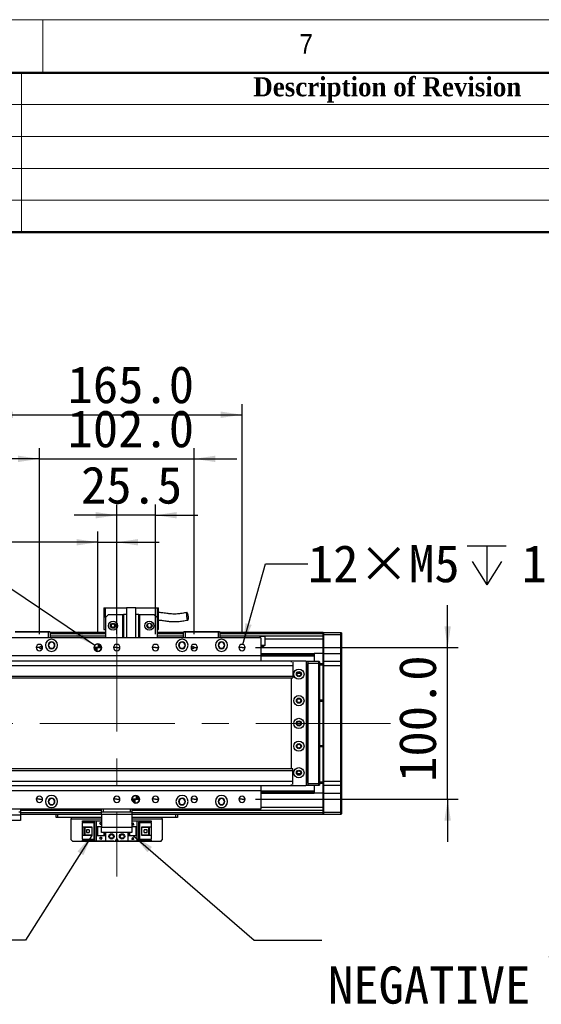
# Model space of a CAD drawing. Header units: millimetres. Extents: x 35 to 2924, y 35 to 2044.
# Tile 8 of 9: x 2155 to 2498, y 1395 to 2044. Entities that reach past the tile are written whole.
import ezdxf

# ---------------------------------------------------------------- set-up
doc = ezdxf.new("R2010")
doc.units = ezdxf.units.MM
doc.header["$LTSCALE"] = 7
doc.linetypes.add('CENTERX2', pattern=[20.32, 12.7, -2.54, 2.54, -2.54])
doc.layers.add('DIMNS', color=7, linetype='Continuous')
doc.styles.add('SLDTEXTSTYLE1', font='Gothic.ttf', dxfattribs={"width": 0.913})
doc.styles.add('SLDTEXTSTYLE11', font='txt', dxfattribs={"bigfont": 'bigfont'})
doc.styles.add('SLDTEXTSTYLE2', font='timesbd.ttf', dxfattribs={"width": 0.933})
doc.styles.add('SLDTEXTSTYLE8', font='txt')
doc.styles.add('SLDTEXTSTYLE9', font='txt')
doc.dimstyles.new('SLDDIMSTYLE0', dxfattribs={"dimtxt": 24.5, "dimasz": 14, "dimexe": 0, "dimexo": 0.0625, "dimgap": 6.125, "dimtad": 2, "dimdec": 1, "dimrnd": 1e-09, "dimzin": 4, "dimdsep": 46, "dimtxsty": 'SLDTEXTSTYLE9', "dimsah": 1, "dimcen": 0.09, "dimadec": 0, "dimazin": 1, "dimtfac": 1, "dimtdec": 1, "dimtofl": 0, "dimtmove": 0, "dimatfit": 3, "dimfxl": 0, "dimfrac": 2, "dimtolj": 1, "dimtzin": 12, "dimarcsym": 0})
doc.dimstyles.new('SLDDIMSTYLE1', dxfattribs={"dimtxt": 24.5, "dimasz": 14, "dimexe": 0, "dimexo": 0.0625, "dimgap": 6.125, "dimtad": 2, "dimdec": 1, "dimrnd": 1e-09, "dimzin": 4, "dimdsep": 46, "dimtxsty": 'SLDTEXTSTYLE9', "dimsah": 1, "dimcen": 0.09, "dimadec": 0, "dimazin": 1, "dimtfac": 1, "dimtdec": 1, "dimtmove": 0, "dimatfit": 0, "dimfxl": 0, "dimfrac": 2, "dimtolj": 1, "dimtzin": 12, "dimarcsym": 0})
doc.dimstyles.new('SLDDIMSTYLE2', dxfattribs={"dimtxt": 0.18, "dimasz": 14, "dimexe": 0, "dimexo": 0.0625, "dimgap": 0, "dimtad": 0, "dimtih": 1, "dimtoh": 1, "dimdec": 0, "dimrnd": 1e-09, "dimzin": 0, "dimdsep": 46, "dimtxsty": 'Standard', "dimsah": 1, "dimcen": 0.09, "dimadec": 0, "dimazin": 0, "dimtfac": 14, "dimtdec": 0, "dimtofl": 0, "dimtmove": 0, "dimatfit": 3, "dimfxl": 0, "dimfrac": 2, "dimtolj": 1, "dimtzin": 0, "dimarcsym": 0})
doc.dimstyles.new('SLDDIMSTYLE3', dxfattribs={"dimtxt": 24.5, "dimasz": 14, "dimexe": 0, "dimexo": 0.0625, "dimgap": 6.125, "dimtad": 2, "dimdec": 1, "dimrnd": 1e-09, "dimzin": 12, "dimdsep": 46, "dimtxsty": 'SLDTEXTSTYLE9', "dimsah": 1, "dimcen": 0.09, "dimadec": 0, "dimazin": 3, "dimtfac": 1, "dimtdec": 1, "dimtmove": 0, "dimatfit": 0, "dimfxl": 0, "dimfrac": 2, "dimtolj": 1, "dimtzin": 12, "dimarcsym": 0})
doc.dimstyles.new('SLDDIMSTYLE7', dxfattribs={"dimtxt": 24.5, "dimasz": 14, "dimexe": 0, "dimexo": 0.0625, "dimgap": 6.125, "dimtad": 0, "dimtih": 1, "dimtoh": 1, "dimdec": 1, "dimrnd": 1e-09, "dimzin": 4, "dimdsep": 46, "dimtxsty": 'SLDTEXTSTYLE9', "dimsah": 1, "dimcen": 0, "dimadec": 0, "dimazin": 1, "dimtfac": 1, "dimtdec": 1, "dimtofl": 0, "dimtmove": 0, "dimatfit": 3, "dimfxl": 0, "dimfrac": 2, "dimtolj": 1, "dimtzin": 12, "dimarcsym": 0})
doc.dimstyles.new('SLDDIMSTYLE8', dxfattribs={"dimtxt": 24.5, "dimasz": 14, "dimexe": 0, "dimexo": 0.0625, "dimgap": 6.125, "dimtad": 0, "dimtih": 1, "dimtoh": 1, "dimdec": 1, "dimrnd": 1e-09, "dimzin": 12, "dimdsep": 46, "dimtxsty": 'SLDTEXTSTYLE9', "dimsah": 1, "dimcen": 0, "dimadec": 0, "dimazin": 3, "dimtfac": 1, "dimtdec": 1, "dimtofl": 0, "dimtmove": 0, "dimatfit": 3, "dimfxl": 0, "dimfrac": 2, "dimtolj": 1, "dimtzin": 12, "dimarcsym": 0})

# ---------------------------------------------------------------- blocks, each defined once
blk = doc.blocks.new('_D_22')
at = {"layer": 'DIMNS'}
for p, q in [((2167.78, 1638.98), (2167.78, 1761.49)), ((2269.78, 1638.98), (2269.78, 1761.49)), ((2167.78, 1754.49), (2139.78, 1754.49)), ((2167.78, 1754.49), (2269.78, 1754.49)), ((2269.78, 1754.49), (2297.78, 1754.49))]:
    blk.add_line(p, q, dxfattribs=at)
for points in [[(2167.78, 1754.49), (2153.78, 1756.59), (2153.78, 1752.39)], [(2269.78, 1754.49), (2283.78, 1752.39), (2283.78, 1756.59)]]:
    blk.add_solid(points, dxfattribs=at)
at = {"layer": 'DIMNS', "insert": (2186.36, 1786.64), "char_height": 24.5, "attachment_point": 1, "style": 'SLDTEXTSTYLE9'}
blk.add_mtext('102.0', dxfattribs=at)
blk = doc.blocks.new('_D_23')
at = {"layer": 'DIMNS'}
for p, q in [((2136.28, 1638.98), (2136.28, 1790.57)), ((2301.28, 1638.98), (2301.28, 1790.57)), ((2136.28, 1783.57), (2301.28, 1783.57))]:
    blk.add_line(p, q, dxfattribs=at)
for points in [[(2136.28, 1783.57), (2150.28, 1781.47), (2150.28, 1785.67)], [(2301.28, 1783.57), (2287.28, 1785.67), (2287.28, 1781.47)]]:
    blk.add_solid(points, dxfattribs=at)
at = {"layer": 'DIMNS', "insert": (2186.36, 1815.71), "char_height": 24.5, "attachment_point": 1, "style": 'SLDTEXTSTYLE9'}
blk.add_mtext('165.0', dxfattribs=at)
blk = doc.blocks.new('_D_24')
at = {"layer": 'DIMNS'}
for p, q in [((2218.78, 1638.98), (2218.78, 1724.33)), ((2244.28, 1638.98), (2244.28, 1724.33)), ((2218.78, 1717.33), (2190.78, 1717.33)), ((2244.28, 1717.33), (2218.78, 1717.33)), ((2244.28, 1717.33), (2272.28, 1717.33))]:
    blk.add_line(p, q, dxfattribs=at)
for points in [[(2218.78, 1717.33), (2204.78, 1719.43), (2204.78, 1715.23)], [(2244.28, 1717.33), (2258.28, 1715.23), (2258.28, 1719.43)]]:
    blk.add_solid(points, dxfattribs=at)
at = {"layer": 'DIMNS', "insert": (2195.2, 1749.48), "char_height": 24.5, "attachment_point": 1, "style": 'SLDTEXTSTYLE9'}
blk.add_mtext('25.5', dxfattribs=at)
blk = doc.blocks.new('_D_25')
at = {"layer": 'DIMNS'}
for p, q in [((2436.78, 1630.09), (2436.78, 1658.09)), ((2310.17, 1630.09), (2443.78, 1630.09)), ((2436.78, 1530.09), (2436.78, 1630.09)), ((2310.17, 1530.09), (2443.78, 1530.09)), ((2436.78, 1530.09), (2436.78, 1502.09))]:
    blk.add_line(p, q, dxfattribs=at)
for points in [[(2436.78, 1630.09), (2438.88, 1644.09), (2434.68, 1644.09)], [(2436.78, 1530.09), (2434.68, 1516.09), (2438.88, 1516.09)]]:
    blk.add_solid(points, dxfattribs=at)
at = {"layer": 'DIMNS', "insert": (2404.63, 1541.58), "char_height": 24.5, "attachment_point": 1, "rotation": 90, "style": 'SLDTEXTSTYLE9'}
blk.add_mtext('100.0', dxfattribs=at)
blk = doc.blocks.new('SW_SYMBOL_HOLE_DEPTH')
at = {"layer": 'DIMNS', "color": 0}
for p, q in [((0, 6125), (5600, 6125)), ((2800, 6125), (2800, 525)), ((700, 3885), (2800, 525)), ((4900, 3885), (2800, 525))]:
    blk.add_line(p, q, dxfattribs=at)
blk = doc.blocks.new('_D_26')
at = {"layer": 'DIMNS'}
for p, q in [((2114.43, 1691.95), (2086.43, 1691.95)), ((2204.21, 1631.49), (2114.43, 1691.95))]:
    blk.add_line(p, q, dxfattribs=at)
blk.add_solid([(2204.21, 1631.49), (2193.77, 1641.05), (2191.42, 1637.57)], dxfattribs=at)
at = {"layer": 'DIMNS', "xscale": 0.004592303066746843, "yscale": 0.004592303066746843, "zscale": 0.004592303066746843}
blk.add_blockref('SW_SYMBOL_HOLE_DEPTH', (2007.9, 1675.63), dxfattribs=at)
at = {"layer": 'DIMNS', "char_height": 24.5, "attachment_point": 1, "style": 'SLDTEXTSTYLE9'}
for s, insert in [('2×', (1846.25, 1704.19)), ('%%c', (1886.34, 1703.95)), ('5.0', (1924.19, 1704.19)), ('H7', (1966.86, 1704.19)), ('7.0', (2043.76, 1704.19))]:
    blk.add_mtext(s, dxfattribs=dict(at, insert=insert))
blk = doc.blocks.new('_D_27')
at = {"layer": 'DIMNS'}
for p, q in [((2301.84, 1632.12), (2316.68, 1685.32)), ((2316.68, 1685.32), (2344.68, 1685.32))]:
    blk.add_line(p, q, dxfattribs=at)
blk.add_solid([(2301.84, 1632.12), (2307.63, 1645.04), (2303.58, 1646.17)], dxfattribs=at)
at = {"layer": 'DIMNS', "xscale": 0.004592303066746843, "yscale": 0.004592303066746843, "zscale": 0.004592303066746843}
blk.add_blockref('SW_SYMBOL_HOLE_DEPTH', (2449.66, 1669.1), dxfattribs=at)
at = {"layer": 'DIMNS', "char_height": 24.5, "attachment_point": 1, "style": 'SLDTEXTSTYLE9'}
for s, insert in [('12×M5', (2344.68, 1697.66)), ('10.0', (2485.52, 1697.66))]:
    blk.add_mtext(s, dxfattribs=dict(at, insert=insert))
blk = doc.blocks.new('_D_32')
at = {"layer": 'DIMNS'}
for p, q in [((2206.28, 1638.98), (2206.28, 1706.52)), ((2218.78, 1638.98), (2218.78, 1706.52)), ((2206.28, 1699.52), (2069.85, 1699.52)), ((2206.28, 1699.52), (2218.78, 1699.52)), ((2218.78, 1699.52), (2246.78, 1699.52))]:
    blk.add_line(p, q, dxfattribs=at)
for points in [[(2206.28, 1699.52), (2192.28, 1701.62), (2192.28, 1697.42)], [(2218.78, 1699.52), (2232.78, 1697.42), (2232.78, 1701.62)]]:
    blk.add_solid(points, dxfattribs=at)
at = {"layer": 'DIMNS', "insert": (2069.85, 1731.67), "char_height": 24.5, "attachment_point": 1, "style": 'SLDTEXTSTYLE9'}
blk.add_mtext('12.5', dxfattribs=at)
blk = doc.blocks.new('SW_NOTE_7')
at = {"layer": 'DIMNS', "color": 0, "char_height": 24.5, "attachment_point": 1}
for s, insert, style in [('{\\fMicrosoft YaHei|b0|i0|c134|p34;    光电负限位}', (114.97, 14.12), 'SLDTEXTSTYLE11'), ('NEGATIVE LIMIT SWITCH', (4.11, -17.38), 'SLDTEXTSTYLE8')]:
    blk.add_mtext(s, dxfattribs=dict(at, insert=insert, style=style))
blk = doc.blocks.new('SW_DOWELSYMBOL_3')
at = {"linetype": 'Continuous', "lineweight": 18}
h = blk.add_hatch(color=0, dxfattribs=at)
edge = h.paths.add_edge_path(flags=0)
edge.add_arc((0, 0), 2.5, 180, 270)
edge.add_line((0, -2.5), (0, 0))
edge.add_line((0, 0), (-2.5, 0))
h = blk.add_hatch(color=0, dxfattribs=at)
edge = h.paths.add_edge_path(flags=0)
edge.add_arc((0, 0), 2.5, 0, 90)
edge.add_line((0, 2.5), (0, 0))
edge.add_line((0, 0), (2.5, 0))
at = {"layer": 'DIMNS', "color": 0}
blk.add_circle((0, 0), 2.5, dxfattribs=at)
blk = doc.blocks.new('SW_DOWELSYMBOL_4')
at = {"linetype": 'Continuous', "lineweight": 18}
h = blk.add_hatch(color=0, dxfattribs=at)
edge = h.paths.add_edge_path(flags=0)
edge.add_arc((0, 0), 2.5, 180, 270)
edge.add_line((0, -2.5), (0, 0))
edge.add_line((0, 0), (-2.5, 0))
h = blk.add_hatch(color=0, dxfattribs=at)
edge = h.paths.add_edge_path(flags=0)
edge.add_arc((0, 0), 2.5, 0, 90)
edge.add_line((0, 2.5), (0, 0))
edge.add_line((0, 0), (2.5, 0))
at = {"layer": 'DIMNS', "color": 0}
blk.add_circle((0, 0), 2.5, dxfattribs=at)

msp = doc.modelspace()

# ---------------------------------------------------------------- linework, layer by layer
at = {"color": 7, "linetype": 'Continuous', "lineweight": 18}
for p, q in [((2905, 2044), (35, 2044)), ((2170, 2044), (2170, 2009)), ((70, 2009), (2870, 2009)), ((2156, 2009), (2156, 1904)), ((2030, 1988), (2870, 1988)), ((2030, 1967), (2870, 1967)), ((2030, 1946), (2870, 1946)), ((2030, 1925), (2870, 1925))]:
    msp.add_line(p, q, dxfattribs=at)
at = {"color": 7, "linetype": 'Continuous', "lineweight": 50}
for p, q in [((2870, 2009), (70, 2009)), ((2870, 1904), (2030, 1904))]:
    msp.add_line(p, q, dxfattribs=at)
at = {"color": 7, "linetype": 'Continuous', "lineweight": 25}
for p, q in [((2210.28, 1656.39), (2211.28, 1656.39)), ((2210.28, 1656.39), (2210.28, 1641.99)), ((2211.28, 1649.99), (2211.28, 1656.39)), ((2211.28, 1656.39), (2225.28, 1656.39)), ((2225.28, 1656.59), (2225.28, 1636.59)), ((2225.28, 1656.59), (2231.28, 1656.59)), ((2231.28, 1636.59), (2231.28, 1656.59)), ((2231.28, 1656.39), (2245.28, 1656.39)), ((2245.28, 1656.39), (2246.28, 1656.39)), ((2245.28, 1656.39), (2245.28, 1649.99)), ((2246.28, 1641.99), (2246.28, 1656.39)), ((2213.28, 1651.99), (2211.28, 1649.99)), ((2211.28, 1649.99), (2211.28, 1636.59)), ((2213.28, 1651.99), (2222.78, 1651.99)), ((2222.78, 1636.59), (2222.78, 1651.99)), ((2222.78, 1651.99), (2223.28, 1651.99)), ((2223.28, 1651.99), (2223.28, 1636.59)), ((2225.28, 1651.99), (2223.28, 1651.99)), ((2233.28, 1651.99), (2231.28, 1651.99)), ((2233.28, 1636.59), (2233.28, 1651.99)), ((2233.28, 1651.99), (2233.78, 1651.99)), ((2233.78, 1651.99), (2243.28, 1651.99)), ((2233.78, 1651.99), (2233.78, 1636.59)), ((2245.28, 1649.99), (2243.28, 1651.99)), ((2245.28, 1649.99), (2245.28, 1636.59)), ((2313.78, 1636.59), (2123.78, 1636.59)), ((2173.78, 1640.29), (2151.78, 1640.29)), ((2151.9, 1640.59), (2173.65, 1640.59)), ((2173.65, 1640.59), (2174.48, 1640.59)), ((2173.78, 1640.29), (2173.65, 1640.59)), ((2173.78, 1636.59), (2173.78, 1640.29)), ((2174.78, 1640.29), (2173.78, 1640.29)), ((2174.48, 1640.59), (2174.78, 1640.29)), ((2174.78, 1640.29), (2174.78, 1636.59)), ((2211.28, 1640.09), (2174.78, 1640.09)), ((2174.78, 1639.89), (2211.28, 1639.89)), ((2174.78, 1639.69), (2211.28, 1639.69)), ((2174.78, 1639.59), (2211.28, 1639.59)), ((2211.28, 1637.6), (2174.78, 1637.6)), ((2210.28, 1641.99), (2211.28, 1641.99)), ((2245.28, 1641.99), (2246.28, 1641.99)), ((2262.78, 1640.09), (2245.28, 1640.09)), ((2245.28, 1639.89), (2262.78, 1639.89)), ((2245.28, 1639.69), (2262.78, 1639.69)), ((2245.28, 1639.59), (2262.78, 1639.59)), ((2262.78, 1637.6), (2245.28, 1637.6)), ((2262.78, 1640.29), (2263.08, 1640.59)), ((2262.78, 1636.59), (2262.78, 1640.29)), ((2263.78, 1640.29), (2262.78, 1640.29)), ((2263.08, 1640.59), (2263.9, 1640.59)), ((2263.78, 1640.29), (2263.9, 1640.59)), ((2263.78, 1640.29), (2263.78, 1636.59)), ((2285.78, 1640.29), (2263.78, 1640.29)), ((2263.9, 1640.59), (2285.65, 1640.59)), ((2285.78, 1640.29), (2285.65, 1640.59)), ((2285.65, 1640.59), (2286.48, 1640.59)), ((2285.78, 1636.59), (2285.78, 1640.29)), ((2286.78, 1640.29), (2285.78, 1640.29)), ((2286.48, 1640.59), (2286.78, 1640.29)), ((2286.78, 1640.29), (2286.78, 1636.59)), ((2354.78, 1640.09), (2286.78, 1640.09)), ((2286.78, 1639.59), (2354.78, 1639.59)), ((2354.78, 1637.6), (2286.78, 1637.6)), ((2313.78, 1636.59), (2313.78, 1624.59)), ((2354.78, 1639.79), (2355.08, 1640.09)), ((2354.78, 1640.09), (2354.78, 1639.79)), ((2354.78, 1638.59), (2354.78, 1639.79)), ((2354.78, 1638.59), (2355.08, 1638.59)), ((2354.78, 1626.09), (2354.78, 1638.59)), ((2355.08, 1640.09), (2355.08, 1638.59)), ((2355.08, 1640.09), (2366.48, 1640.09)), ((2355.08, 1638.59), (2355.08, 1626.09)), ((2366.48, 1638.59), (2355.08, 1638.59)), ((2366.48, 1638.59), (2366.48, 1640.09)), ((2366.48, 1640.09), (2366.78, 1639.79)), ((2366.48, 1626.09), (2366.48, 1638.59)), ((2366.48, 1638.59), (2366.78, 1638.59)), ((2366.78, 1639.79), (2366.78, 1638.59)), ((2366.78, 1638.59), (2366.78, 1626.09)), ((2167.78, 1630.09), (2165.68, 1630.09)), ((2167.78, 1630.09), (2167.91, 1630.09)), ((2169.12, 1630.09), (2169.88, 1630.09)), ((2206.28, 1630.09), (2203.78, 1630.09)), ((2206.28, 1630.09), (2208.78, 1630.09)), ((2218.78, 1630.09), (2216.68, 1630.09)), ((2218.78, 1630.09), (2220.88, 1630.09)), ((2244.28, 1630.09), (2242.18, 1630.09)), ((2244.28, 1630.09), (2246.38, 1630.09)), ((2268.44, 1630.09), (2267.68, 1630.09)), ((2269.78, 1630.09), (2269.65, 1630.09)), ((2269.78, 1630.09), (2271.88, 1630.09)), ((2301.28, 1630.09), (2299.18, 1630.09)), ((2301.28, 1630.09), (2303.38, 1630.09)), ((2316.42, 1631.49), (2313.78, 1631.49)), ((2354.78, 1635.6), (2316.42, 1635.6)), ((2316.42, 1635.6), (2316.42, 1631.49)), ((2313.78, 1624.59), (2123.78, 1624.59)), ((2313.78, 1626.1), (2348.78, 1626.1)), ((2313.78, 1625.81), (2348.78, 1625.81)), ((2313.78, 1624.91), (2348.78, 1624.91)), ((2313.78, 1624.61), (2348.78, 1624.61)), ((2313.78, 1624.59), (2313.78, 1621.09)), ((2348.78, 1626.1), (2348.78, 1625.81)), ((2354.78, 1626.1), (2348.78, 1626.1)), ((2348.78, 1625.81), (2348.78, 1624.91)), ((2348.78, 1624.91), (2348.78, 1624.61)), ((2348.78, 1624.61), (2348.78, 1621.09)), ((2354.78, 1626.09), (2355.08, 1626.09)), ((2354.78, 1620.79), (2354.78, 1626.09)), ((2355.08, 1626.09), (2355.08, 1621.09)), ((2355.08, 1626.09), (2366.48, 1626.09)), ((2366.48, 1621.09), (2366.48, 1626.09)), ((2366.48, 1626.09), (2366.78, 1626.09)), ((2366.78, 1626.09), (2366.78, 1620.79)), ((2334.28, 1621.09), (363.78, 1621.09)), ((2334.78, 1618.09), (363.78, 1618.09)), ((2334.28, 1621.09), (2333.78, 1620.59)), ((2333.78, 1620.59), (2333.78, 1620.46)), ((2343.28, 1621.09), (2334.28, 1621.09)), ((2334.78, 1620.46), (2334.78, 1618.09)), ((2334.78, 1618.09), (2334.78, 1611.09)), ((2343.78, 1620.59), (2343.28, 1621.09)), ((2343.28, 1621.09), (2344.78, 1621.09)), ((2344.78, 1620.79), (2343.58, 1620.79)), ((2343.78, 1539.59), (2343.78, 1620.59)), ((2344.28, 1619.09), (2343.78, 1619.09)), ((2344.28, 1541.09), (2344.28, 1619.09)), ((2344.78, 1621.09), (2351.98, 1621.09)), ((2344.78, 1619.59), (2344.78, 1621.09)), ((2351.98, 1619.59), (2344.78, 1619.59)), ((2344.78, 1540.59), (2344.78, 1619.59)), ((2351.98, 1619.59), (2351.98, 1621.09)), ((2352.28, 1620.79), (2351.98, 1621.09)), ((2351.98, 1540.59), (2351.98, 1619.59)), ((2352.28, 1619.59), (2351.98, 1619.59)), ((2352.28, 1620.79), (2352.28, 1619.59)), ((2352.28, 1619.59), (2352.28, 1540.59)), ((2352.28, 1619.59), (2354.78, 1619.59)), ((2354.78, 1618.59), (2352.28, 1618.59)), ((2355.08, 1621.09), (2354.78, 1620.79)), ((2354.78, 1618.09), (2354.78, 1620.79)), ((2354.78, 1542.09), (2354.78, 1618.09)), ((2355.08, 1618.09), (2354.78, 1618.09)), ((2355.08, 1621.09), (2355.08, 1618.09)), ((2355.08, 1621.09), (2366.48, 1621.09)), ((2355.08, 1618.09), (2355.08, 1542.09)), ((2366.48, 1618.09), (2355.08, 1618.09)), ((2366.48, 1618.09), (2366.48, 1621.09)), ((2366.48, 1621.09), (2366.78, 1620.79)), ((2366.48, 1542.09), (2366.48, 1618.09)), ((2366.48, 1618.09), (2366.78, 1618.09)), ((2366.78, 1620.79), (2366.78, 1618.09)), ((2366.78, 1618.09), (2366.78, 1542.09)), ((2334.78, 1611.09), (363.78, 1611.09)), ((363.78, 1610.09), (2334.78, 1610.09)), ((2333.78, 1610.09), (2333.78, 1550.09)), ((2334.78, 1611.09), (2334.78, 1610.09)), ((2339.92, 1613.09), (2337.63, 1613.09)), ((2352.28, 1595.59), (2354.78, 1595.59)), ((2354.78, 1594.59), (2352.28, 1594.59)), ((2352.28, 1565.59), (2354.78, 1565.59)), ((2354.78, 1564.59), (2352.28, 1564.59)), ((2334.78, 1550.09), (363.78, 1550.09)), ((363.78, 1549.09), (2334.78, 1549.09)), ((2334.78, 1549.09), (2334.78, 1550.09)), ((2334.78, 1542.09), (2334.78, 1549.09)), ((2337.63, 1547.09), (2339.92, 1547.09)), ((363.78, 1542.09), (2334.78, 1542.09)), ((363.78, 1539.09), (2334.28, 1539.09)), ((2313.78, 1539.09), (2313.78, 1535.59)), ((2333.78, 1539.73), (2333.78, 1539.59)), ((2333.78, 1539.59), (2334.28, 1539.09)), ((2334.28, 1539.09), (2343.28, 1539.09)), ((2334.78, 1539.73), (2334.78, 1542.09)), ((2343.28, 1539.09), (2343.78, 1539.59)), ((2344.78, 1539.09), (2343.28, 1539.09)), ((2343.58, 1539.39), (2344.78, 1539.39)), ((2343.78, 1541.09), (2344.28, 1541.09)), ((2344.78, 1539.09), (2344.78, 1540.59)), ((2344.78, 1540.59), (2351.98, 1540.59)), ((2351.98, 1539.09), (2344.78, 1539.09)), ((2348.78, 1539.09), (2348.78, 1535.57)), ((2351.98, 1539.09), (2351.98, 1540.59)), ((2352.28, 1540.59), (2351.98, 1540.59)), ((2352.28, 1539.39), (2351.98, 1539.09)), ((2352.28, 1541.59), (2354.78, 1541.59)), ((2352.28, 1540.59), (2352.28, 1539.39)), ((2354.78, 1540.59), (2352.28, 1540.59)), ((2354.78, 1539.39), (2354.78, 1542.09)), ((2355.08, 1542.09), (2354.78, 1542.09)), ((2355.08, 1539.09), (2354.78, 1539.39)), ((2354.78, 1534.09), (2354.78, 1539.39)), ((2355.08, 1542.09), (2355.08, 1539.09)), ((2355.08, 1542.09), (2366.48, 1542.09)), ((2366.48, 1539.09), (2355.08, 1539.09)), ((2355.08, 1539.09), (2355.08, 1534.09)), ((2366.48, 1539.09), (2366.48, 1542.09)), ((2366.48, 1542.09), (2366.78, 1542.09)), ((2366.48, 1539.09), (2366.78, 1539.39)), ((2366.48, 1534.09), (2366.48, 1539.09)), ((2366.78, 1542.09), (2366.78, 1539.39)), ((2366.78, 1539.39), (2366.78, 1534.09)), ((2313.78, 1535.59), (2123.78, 1535.59)), ((2313.78, 1535.59), (2313.78, 1523.59)), ((2313.78, 1535.57), (2348.78, 1535.57)), ((2313.78, 1535.28), (2348.78, 1535.28)), ((2313.78, 1534.38), (2348.78, 1534.38)), ((2313.78, 1534.09), (2348.78, 1534.09)), ((2348.78, 1535.57), (2348.78, 1535.28)), ((2348.78, 1535.28), (2348.78, 1534.38)), ((2348.78, 1534.38), (2348.78, 1534.09)), ((2354.78, 1534.09), (2348.78, 1534.09)), ((2355.08, 1534.09), (2354.78, 1534.09)), ((2354.78, 1521.59), (2354.78, 1534.09)), ((2355.08, 1534.09), (2366.48, 1534.09)), ((2355.08, 1534.09), (2355.08, 1521.59)), ((2366.78, 1534.09), (2366.48, 1534.09)), ((2366.48, 1521.59), (2366.48, 1534.09)), ((2366.78, 1534.09), (2366.78, 1521.59)), ((2167.78, 1530.09), (2165.68, 1530.09)), ((2167.78, 1530.09), (2169.88, 1530.09)), ((2218.78, 1530.09), (2216.68, 1530.09)), ((2218.78, 1530.09), (2220.88, 1530.09)), ((2231.28, 1530.09), (2228.78, 1530.09)), ((2231.28, 1530.09), (2233.78, 1530.09)), ((2244.28, 1530.09), (2242.18, 1530.09)), ((2244.28, 1530.09), (2246.38, 1530.09)), ((2269.78, 1530.09), (2267.68, 1530.09)), ((2269.78, 1530.09), (2271.88, 1530.09)), ((2301.28, 1530.09), (2299.18, 1530.09)), ((2301.28, 1530.09), (2303.38, 1530.09)), ((2120.28, 1519.76), (2155.28, 1519.76)), ((2313.78, 1523.59), (2123.78, 1523.59)), ((2155.28, 1521.59), (2154.28, 1521.59)), ((2155.28, 1523.59), (2155.28, 1521.59)), ((2208.78, 1522.59), (2155.28, 1522.59)), ((2155.28, 1521.59), (2155.28, 1519.76)), ((2208.78, 1520.09), (2155.28, 1520.09)), ((2155.28, 1519.76), (2155.28, 1516.09)), ((2178.78, 1518.09), (2178.78, 1520.09)), ((2179.78, 1520.09), (2179.78, 1518.09)), ((2208.78, 1521.59), (2208.78, 1523.59)), ((2209.78, 1521.59), (2208.78, 1521.59)), ((2208.78, 1520.09), (2208.78, 1521.59)), ((2228.78, 1520.09), (2208.78, 1520.09)), ((2208.78, 1520.09), (2208.78, 1511.59)), ((2209.78, 1523.59), (2209.78, 1521.59)), ((2227.78, 1521.59), (2209.78, 1521.59)), ((2227.78, 1521.59), (2227.78, 1523.59)), ((2228.78, 1521.59), (2227.78, 1521.59)), ((2228.78, 1523.59), (2228.78, 1521.59)), ((2354.78, 1522.59), (2228.78, 1522.59)), ((2228.78, 1521.59), (2228.78, 1520.09)), ((2228.78, 1520.09), (2228.78, 1511.59)), ((2354.78, 1520.09), (2228.78, 1520.09)), ((2257.78, 1518.09), (2257.78, 1520.09)), ((2258.78, 1520.09), (2258.78, 1518.09)), ((2355.08, 1521.59), (2354.78, 1521.59)), ((2354.78, 1520.39), (2354.78, 1521.59)), ((2355.08, 1520.09), (2354.78, 1520.39)), ((2354.78, 1520.39), (2354.78, 1520.09)), ((2355.08, 1521.59), (2355.08, 1520.09)), ((2355.08, 1521.59), (2366.48, 1521.59)), ((2366.48, 1520.09), (2355.08, 1520.09)), ((2366.48, 1520.09), (2366.48, 1521.59)), ((2366.78, 1521.59), (2366.48, 1521.59)), ((2366.78, 1520.39), (2366.48, 1520.09)), ((2366.78, 1521.59), (2366.78, 1520.39)), ((2155.28, 1516.09), (2120.28, 1516.09)), ((2179.78, 1518.09), (2178.78, 1518.09)), ((2208.78, 1518.09), (2179.78, 1518.09)), ((2188.78, 1518.09), (2188.78, 1517.09)), ((2188.78, 1503.29), (2188.78, 1517.09)), ((2196.08, 1514.99), (2196.08, 1515.79)), ((2196.08, 1515.79), (2205.28, 1515.79)), ((2204.38, 1514.99), (2196.08, 1514.99)), ((2196.08, 1514.99), (2196.08, 1514.49)), ((2203.88, 1514.49), (2196.08, 1514.49)), ((2196.08, 1511.89), (2196.08, 1514.49)), ((2203.88, 1514.49), (2204.38, 1514.99)), ((2203.88, 1503.69), (2203.88, 1514.49)), ((2204.38, 1503.19), (2204.38, 1514.99)), ((2205.28, 1515.79), (2205.28, 1512.09)), ((2205.28, 1515.79), (2208.78, 1515.79)), ((2207.68, 1514.29), (2207.88, 1514.29)), ((2208.28, 1513.09), (2207.68, 1514.29)), ((2207.88, 1514.69), (2208.68, 1514.69)), ((2207.88, 1514.29), (2207.88, 1514.69)), ((2208.78, 1514.09), (2208.28, 1513.09)), ((2208.68, 1514.69), (2208.68, 1514.29)), ((2208.68, 1514.29), (2208.78, 1514.29)), ((2257.78, 1518.09), (2228.78, 1518.09)), ((2228.78, 1515.79), (2232.28, 1515.79)), ((2228.78, 1513.69), (2229.28, 1514.69)), ((2228.88, 1513.49), (2228.78, 1513.49)), ((2228.88, 1513.09), (2228.88, 1513.49)), ((2229.68, 1513.09), (2228.88, 1513.09)), ((2229.28, 1514.69), (2229.88, 1513.49)), ((2229.68, 1513.49), (2229.68, 1513.09)), ((2229.88, 1513.49), (2229.68, 1513.49)), ((2232.28, 1512.09), (2232.28, 1515.79)), ((2232.28, 1515.79), (2241.48, 1515.79)), ((2241.48, 1514.99), (2233.18, 1514.99)), ((2233.18, 1514.99), (2233.68, 1514.49)), ((2233.18, 1514.99), (2233.18, 1503.19)), ((2233.68, 1514.49), (2233.68, 1503.69)), ((2241.48, 1514.49), (2233.68, 1514.49)), ((2241.48, 1515.79), (2241.48, 1514.99)), ((2241.48, 1514.49), (2241.48, 1514.99)), ((2241.48, 1514.49), (2241.48, 1511.89)), ((2248.78, 1517.09), (2248.78, 1518.09)), ((2248.78, 1517.09), (2248.78, 1503.29)), ((2258.78, 1518.09), (2257.78, 1518.09)), ((2196.08, 1511.89), (2202.28, 1511.89)), ((2196.08, 1506.29), (2196.08, 1511.89)), ((2202.28, 1506.29), (2196.08, 1506.29)), ((2196.08, 1503.69), (2196.08, 1506.29)), ((2197.38, 1506.29), (2197.38, 1511.89)), ((2197.88, 1511.54), (2197.88, 1511.89)), ((2202.28, 1511.54), (2197.88, 1511.54)), ((2197.88, 1506.64), (2197.88, 1511.54)), ((2197.88, 1506.29), (2197.88, 1506.64)), ((2197.88, 1506.64), (2202.28, 1506.64)), ((2198.84, 1509.89), (2198.84, 1508.29)), ((2200.68, 1509.89), (2198.84, 1509.89)), ((2198.84, 1508.29), (2200.68, 1508.29)), ((2200.68, 1509.89), (2200.68, 1508.29)), ((2202.28, 1511.89), (2202.28, 1506.29)), ((2205.28, 1512.09), (2208.78, 1512.09)), ((2205.28, 1512.09), (2205.28, 1506.09)), ((2211.28, 1506.09), (2205.28, 1506.09)), ((2205.28, 1506.09), (2205.28, 1502.39)), ((2205.78, 1512.09), (2205.78, 1506.09)), ((2206.08, 1512.09), (2206.08, 1506.09)), ((2208.78, 1511.59), (2228.78, 1511.59)), ((2208.78, 1508.09), (2208.78, 1511.59)), ((2228.78, 1508.09), (2208.78, 1508.09)), ((2210.48, 1506.09), (2210.48, 1508.09)), ((2210.78, 1506.09), (2210.78, 1508.09)), ((2211.28, 1508.09), (2211.28, 1506.09)), ((2211.28, 1506.09), (2211.28, 1502.39)), ((2218.78, 1504.39), (2218.78, 1508.09)), ((2226.28, 1506.09), (2226.28, 1508.09)), ((2226.28, 1502.39), (2226.28, 1506.09)), ((2232.28, 1506.09), (2226.28, 1506.09)), ((2226.78, 1508.09), (2226.78, 1506.09)), ((2227.08, 1508.09), (2227.08, 1506.09)), ((2228.78, 1512.09), (2232.28, 1512.09)), ((2228.78, 1511.59), (2228.78, 1508.09)), ((2231.48, 1506.09), (2231.48, 1512.09)), ((2231.78, 1506.09), (2231.78, 1512.09)), ((2232.28, 1506.09), (2232.28, 1512.09)), ((2232.28, 1502.39), (2232.28, 1506.09)), ((2235.28, 1511.89), (2241.48, 1511.89)), ((2235.28, 1506.29), (2235.28, 1511.89)), ((2239.68, 1511.54), (2235.28, 1511.54)), ((2235.28, 1506.64), (2239.68, 1506.64)), ((2241.48, 1506.29), (2235.28, 1506.29)), ((2236.88, 1508.29), (2236.88, 1509.89)), ((2238.72, 1509.89), (2236.88, 1509.89)), ((2236.88, 1508.29), (2238.72, 1508.29)), ((2238.72, 1508.29), (2238.72, 1509.89)), ((2239.68, 1511.89), (2239.68, 1511.54)), ((2239.68, 1511.54), (2239.68, 1506.64)), ((2239.68, 1506.64), (2239.68, 1506.29)), ((2240.18, 1511.89), (2240.18, 1506.29)), ((2241.48, 1511.89), (2241.48, 1506.29)), ((2241.48, 1506.29), (2241.48, 1503.69)), ((2188.78, 1503.29), (2189.78, 1502.29)), ((2247.78, 1502.29), (2189.78, 1502.29)), ((2196.08, 1503.69), (2203.88, 1503.69)), ((2196.08, 1503.69), (2196.08, 1503.19)), ((2196.08, 1503.19), (2204.38, 1503.19)), ((2196.08, 1502.39), (2196.08, 1503.19)), ((2205.28, 1502.39), (2196.08, 1502.39)), ((2204.38, 1503.19), (2203.88, 1503.69)), ((2211.28, 1502.39), (2205.28, 1502.39)), ((2207.68, 1504.69), (2207.88, 1504.69)), ((2208.28, 1503.49), (2207.68, 1504.69)), ((2207.88, 1505.09), (2208.68, 1505.09)), ((2207.88, 1504.69), (2207.88, 1505.09)), ((2208.88, 1504.69), (2208.28, 1503.49)), ((2208.68, 1505.09), (2208.68, 1504.69)), ((2208.68, 1504.69), (2208.88, 1504.69)), ((2216.78, 1502.39), (2211.28, 1502.39)), ((2226.28, 1502.39), (2220.78, 1502.39)), ((2232.28, 1502.39), (2226.28, 1502.39)), ((2228.68, 1503.89), (2229.28, 1505.09)), ((2228.88, 1503.89), (2228.68, 1503.89)), ((2228.88, 1503.49), (2228.88, 1503.89)), ((2229.68, 1503.49), (2228.88, 1503.49)), ((2229.28, 1505.09), (2229.88, 1503.89)), ((2229.68, 1503.89), (2229.68, 1503.49)), ((2229.88, 1503.89), (2229.68, 1503.89)), ((2241.48, 1502.39), (2232.28, 1502.39)), ((2233.68, 1503.69), (2233.18, 1503.19)), ((2233.18, 1503.19), (2241.48, 1503.19)), ((2233.68, 1503.69), (2241.48, 1503.69)), ((2241.48, 1503.19), (2241.48, 1503.69)), ((2241.48, 1503.19), (2241.48, 1502.39)), ((2247.78, 1502.29), (2248.78, 1503.29))]:
    msp.add_line(p, q, dxfattribs=at)
at = {"color": 8, "linetype": 'Continuous', "lineweight": 25}
for p, q in [((2211.28, 1639.09), (2174.78, 1639.09)), ((2262.78, 1639.09), (2245.28, 1639.09)), ((2354.78, 1639.09), (2286.78, 1639.09)), ((2208.78, 1521.09), (2155.28, 1521.09)), ((2354.78, 1521.09), (2228.78, 1521.09)), ((2354.78, 1524.59), (2313.78, 1524.59)), ((2188.78, 1517.09), (2208.78, 1517.09)), ((2228.78, 1517.09), (2248.78, 1517.09))]:
    msp.add_line(p, q, dxfattribs=at)
at = {"color": 7, "linetype": 'Continuous', "lineweight": 25, "flags": 128}
msp.add_lwpolyline([(2313.14, 1636.59), (2313.15, 1636.85), (2313.24, 1637.2), (2313.48, 1637.44), (2313.8, 1637.54), (2314.23, 1637.58), (2314.74, 1637.59), (2315.29, 1637.59), (2315.78, 1637.54), (2316.13, 1637.41), (2316.33, 1637.18), (2316.41, 1636.85), (2316.43, 1636.4), (2316.42, 1635.8), (2316.42, 1635.6), (2316.42, 1635.6)], dxfattribs=at)
at = {"color": 7, "linetype": 'Continuous', "lineweight": 25}
for centre, radius in [((2216.28, 1644.49), 3), ((2216.28, 1644.49), 1.7), ((2216.28, 1644.49), 1.6), ((2240.28, 1644.49), 3), ((2240.28, 1644.49), 1.7), ((2240.28, 1644.49), 1.6), ((2338.78, 1612.59), 3.36), ((2338.78, 1612.59), 1.7), ((2338.78, 1612.59), 1.25), ((2338.78, 1595.09), 3.36), ((2338.78, 1595.09), 1.7), ((2338.78, 1595.09), 1.25), ((2338.78, 1580.09), 3.36), ((2338.78, 1580.09), 1.7), ((2338.78, 1580.09), 1.25), ((2338.78, 1565.09), 3.36), ((2338.78, 1565.09), 1.7), ((2338.78, 1565.09), 1.25), ((2338.78, 1547.59), 3.36), ((2338.78, 1547.59), 1.7), ((2338.78, 1547.59), 1.25), ((2215.28, 1505.59), 1.75), ((2215.28, 1505.59), 1.25), ((2222.28, 1505.59), 1.75), ((2222.28, 1505.59), 1.25)]:
    msp.add_circle(centre, radius, dxfattribs=at)
for centre, radius, start, end in [((2167.78, 1630.09), 2.1, 0, 180), ((2167.78, 1630.09), 2.1, 180, 0), ((2175.78, 1631.59), 4, 0, 180), ((2175.78, 1631.59), 4, 180, 0), ((2175.78, 1631.59), 2.25, 0, 180), ((2175.78, 1631.59), 2.25, 180, 0), ((2175.78, 1631.59), 2, 90, 270), ((2175.78, 1631.59), 2, 270, 90), ((2206.28, 1630.09), 2.5, 0, 180), ((2206.28, 1630.09), 2.5, 180, 0), ((2218.78, 1630.09), 2.1, 0, 180), ((2218.78, 1630.09), 2.1, 180, 0), ((2244.28, 1630.09), 2.1, 0, 180), ((2244.28, 1630.09), 2.1, 180, 0), ((2261.78, 1631.59), 4, 0, 180), ((2261.78, 1631.59), 4, 180, 0), ((2261.78, 1631.59), 2.25, 0, 180), ((2261.78, 1631.59), 2.25, 180, 0), ((2261.78, 1631.59), 2, 90, 270), ((2261.78, 1631.59), 2, 270, 90), ((2269.78, 1630.09), 2.1, 0, 180), ((2269.78, 1630.09), 2.1, 180, 0), ((2287.78, 1631.59), 4, 0, 180), ((2287.78, 1631.59), 4, 180, 0), ((2287.78, 1631.59), 2.25, 0, 180), ((2287.78, 1631.59), 2.25, 180, 0), ((2287.78, 1631.59), 2, 90, 270), ((2287.78, 1631.59), 2, 270, 90), ((2301.28, 1630.09), 2.1, 0, 180), ((2301.28, 1630.09), 2.1, 180, 0), ((2167.78, 1530.09), 2.1, 0, 180), ((2175.78, 1528.59), 4, 0, 180), ((2218.78, 1530.09), 2.1, 0, 180), ((2231.28, 1530.09), 2.5, 0, 180), ((2244.28, 1530.09), 2.1, 0, 180), ((2261.78, 1528.59), 4, 0, 180), ((2269.78, 1530.09), 2.1, 0, 180), ((2287.78, 1528.59), 4, 0, 180), ((2301.28, 1530.09), 2.1, 0, 180), ((2167.78, 1530.09), 2.1, 180, 0), ((2175.78, 1528.59), 4, 180, 0), ((2175.78, 1528.59), 2.25, 0, 180), ((2175.78, 1528.59), 2.25, 180, 0), ((2175.78, 1528.59), 2, 90, 270), ((2175.78, 1528.59), 2, 270, 90), ((2218.78, 1530.09), 2.1, 180, 0), ((2231.28, 1530.09), 2.5, 180, 0), ((2244.28, 1530.09), 2.1, 180, 0), ((2261.78, 1528.59), 4, 180, 0), ((2261.78, 1528.59), 2.25, 0, 180), ((2261.78, 1528.59), 2.25, 180, 0), ((2261.78, 1528.59), 2, 90, 270), ((2261.78, 1528.59), 2, 270, 90), ((2269.78, 1530.09), 2.1, 180, 0), ((2287.78, 1528.59), 4, 180, 0), ((2287.78, 1528.59), 2.25, 0, 180), ((2287.78, 1528.59), 2.25, 180, 0), ((2287.78, 1528.59), 2, 90, 270), ((2287.78, 1528.59), 2, 270, 90), ((2301.28, 1530.09), 2.1, 180, 0), ((2216.78, 1504.39), 2, 270, 0), ((2220.78, 1504.39), 2, 180, 270)]:
    msp.add_arc(centre, radius, start, end, dxfattribs=at)
for points, knots in [([(2265.02, 1653.15), (2263.98, 1652.98), (2262.16, 1652.69), (2259.78, 1652.32), (2257.97, 1652.18), (2256.38, 1652.15), (2254.61, 1652.23), (2252.76, 1652.45), (2250.86, 1652.74), (2249.34, 1652.96), (2247.92, 1653.09), (2246.98, 1653.15), (2246.42, 1653.12), (2246.28, 1653.12)], [0, 0, 0, 0, 0.172819, 0.301207, 0.394506, 0.462198, 0.550303, 0.670437, 0.754267, 0.853136, 0.912496, 0.977891, 1, 1, 1, 1]), ([(2264.64, 1651.98), (2264.67, 1652.23), (2264.72, 1652.73), (2264.9, 1653.14), (2265.12, 1653.18), (2265.35, 1652.9), (2265.57, 1652.39), (2265.75, 1651.69), (2265.89, 1650.89), (2265.97, 1650.05), (2265.98, 1649.27), (2265.9, 1648.65), (2265.76, 1648.26), (2265.56, 1648.17), (2265.36, 1648.27), (2265.17, 1648.62), (2265, 1649.15), (2264.85, 1649.88), (2264.74, 1650.63), (2264.67, 1651.17), (2264.64, 1651.43), (2264.63, 1651.52), (2264.63, 1651.54), (2264.62, 1651.61), (2264.63, 1651.77), (2264.63, 1651.9), (2264.64, 1651.98)], [0, 0, 0, 0, 0.0648174, 0.1297799, 0.1897326, 0.2426178, 0.2944131, 0.3462433, 0.3987237, 0.4521995, 0.5066014, 0.5614525, 0.6160513, 0.669772, 0.7270695, 0.7653771, 0.8036911, 0.8589086, 0.9142289, 0.9495549, 0.9640009, 0.9648509, 0.965759, 0.9687103, 0.9805279, 1, 1, 1, 1]), ([(2216.07, 1643.36), (2215.94, 1643.39), (2215.68, 1643.43), (2215.34, 1643.65), (2215.08, 1643.97), (2214.93, 1644.37), (2214.92, 1644.82), (2215.05, 1645.26), (2215.31, 1645.63), (2215.56, 1645.79), (2215.67, 1645.87)], [0, 0, 0, 0, 0.1153532, 0.2312489, 0.3517847, 0.4770081, 0.6065216, 0.7402372, 0.8783639, 1, 1, 1, 1]), ([(2216.28, 1643.34), (2216.28, 1643.34), (2216.4, 1643.35), (2216.64, 1643.38), (2216.96, 1643.54), (2217.21, 1643.79), (2217.38, 1644.1), (2217.45, 1644.45), (2217.41, 1644.8), (2217.26, 1645.12), (2217.03, 1645.39), (2216.73, 1645.57), (2216.38, 1645.66), (2216.03, 1645.64), (2215.7, 1645.51), (2215.42, 1645.29), (2215.22, 1644.99), (2215.12, 1644.65), (2215.13, 1644.3), (2215.24, 1643.96), (2215.45, 1643.68), (2215.73, 1643.46), (2215.95, 1643.4), (2216.07, 1643.36)], [0, 0, 0, 0, 0.001724, 0.051636, 0.101558, 0.151469, 0.201383, 0.2513, 0.301214, 0.351126, 0.401036, 0.45095, 0.50088, 0.550783, 0.600694, 0.650607, 0.700521, 0.750439, 0.80035, 0.850258, 0.900175, 0.950091, 1, 1, 1, 1]), ([(2216.89, 1645.87), (2217.02, 1645.78), (2217.29, 1645.59), (2217.55, 1645.17), (2217.65, 1644.69), (2217.59, 1644.22), (2217.38, 1643.82), (2217.06, 1643.53), (2216.74, 1643.39), (2216.55, 1643.37), (2216.49, 1643.36)], [0, 0, 0, 0, 0.1407779, 0.2880533, 0.4304202, 0.5679227, 0.7005786, 0.8284629, 0.9515565, 1, 1, 1, 1]), ([(2240.15, 1643.36), (2240.09, 1643.36), (2239.9, 1643.37), (2239.58, 1643.48), (2239.23, 1643.75), (2239, 1644.14), (2238.9, 1644.6), (2238.98, 1645.08), (2239.22, 1645.52), (2239.49, 1645.76), (2239.65, 1645.86), (2239.67, 1645.87)], [0, 0, 0, 0, 0.048831, 0.168009, 0.291921, 0.420529, 0.553946, 0.692155, 0.834908, 0.981904, 1, 1, 1, 1]), ([(2240.07, 1643.36), (2239.93, 1643.4), (2239.69, 1643.48), (2239.42, 1643.71), (2239.25, 1643.96), (2239.15, 1644.23), (2239.12, 1644.44), (2239.13, 1644.57), (2239.13, 1644.6), (2239.13, 1644.6), (2239.13, 1644.6), (2239.13, 1644.6), (2239.13, 1644.6), (2239.13, 1644.6)], [0, 0, 0, 0, 0.236929, 0.441712, 0.614237, 0.754508, 0.938079, 0.982964, 0.989785, 0.995203, 0.99755, 0.999767, 1, 1, 1, 1]), ([(2240.49, 1643.36), (2240.63, 1643.39), (2240.91, 1643.44), (2241.26, 1643.69), (2241.51, 1644.04), (2241.64, 1644.45), (2241.63, 1644.88), (2241.49, 1645.28), (2241.24, 1645.63), (2241, 1645.79), (2240.89, 1645.87)], [0, 0, 0, 0, 0.124812, 0.249843, 0.374863, 0.499856, 0.624838, 0.749814, 0.874825, 1, 1, 1, 1]), ([(2246.28, 1648.11), (2246.65, 1648.12), (2247.54, 1648.16), (2248.91, 1647.98), (2250.32, 1647.78), (2251.6, 1647.59), (2252.7, 1647.44), (2253.65, 1647.34), (2254.9, 1647.23), (2256.73, 1647.15), (2259.33, 1647.25), (2262.33, 1647.67), (2264.46, 1648.02), (2265.59, 1648.2)], [0, 0, 0, 0, 0.056169, 0.135053, 0.20937, 0.27583, 0.332636, 0.378843, 0.421677, 0.522487, 0.656038, 0.81859, 1, 1, 1, 1]), ([(2167.91, 1630.09), (2167.91, 1630.11), (2167.91, 1630.15), (2167.97, 1630.31), (2168.09, 1630.51), (2168.28, 1630.72), (2168.46, 1630.83), (2168.63, 1630.84), (2168.76, 1630.82), (2168.87, 1630.74), (2168.99, 1630.61), (2169.09, 1630.39), (2169.11, 1630.2), (2169.12, 1630.09)], [0, 0, 0, 0, 0.014393, 0.062838, 0.250033, 0.375173, 0.500041, 0.562867, 0.625138, 0.68387, 0.750525, 0.857125, 1, 1, 1, 1]), ([(2169.12, 1630.09), (2169.11, 1629.99), (2169.09, 1629.8), (2168.99, 1629.58), (2168.88, 1629.45), (2168.76, 1629.38), (2168.63, 1629.35), (2168.46, 1629.36), (2168.28, 1629.47), (2168.11, 1629.65), (2168.01, 1629.82), (2167.94, 1629.95), (2167.92, 1630.02), (2167.91, 1630.07), (2167.91, 1630.09), (2167.91, 1630.09)], [0, 0, 0, 0, 0.141811, 0.247881, 0.314129, 0.372555, 0.435124, 0.498099, 0.623361, 0.748652, 0.874054, 0.937045, 0.973634, 0.987284, 1, 1, 1, 1]), ([(2268.44, 1630.09), (2268.45, 1630.2), (2268.46, 1630.39), (2268.57, 1630.61), (2268.68, 1630.74), (2268.8, 1630.81), (2268.93, 1630.84), (2269.1, 1630.83), (2269.28, 1630.72), (2269.44, 1630.54), (2269.55, 1630.37), (2269.61, 1630.24), (2269.64, 1630.17), (2269.65, 1630.13), (2269.65, 1630.11), (2269.65, 1630.09)], [0, 0, 0, 0, 0.142405, 0.248779, 0.315463, 0.374242, 0.436675, 0.499517, 0.624321, 0.74908, 0.874373, 0.937184, 0.969725, 0.985744, 1, 1, 1, 1]), ([(2269.65, 1630.09), (2269.65, 1630.09), (2269.65, 1630.04), (2269.59, 1629.88), (2269.47, 1629.68), (2269.28, 1629.47), (2269.1, 1629.36), (2268.92, 1629.35), (2268.8, 1629.38), (2268.68, 1629.45), (2268.57, 1629.58), (2268.46, 1629.8), (2268.45, 1629.99), (2268.44, 1630.09)], [0, 0, 0, 0, 0.012757, 0.063045, 0.250938, 0.376524, 0.501795, 0.564832, 0.627674, 0.686126, 0.752496, 0.858423, 1, 1, 1, 1]), ([(2316.42, 1631.49), (2316.07, 1631.3), (2315.58, 1631.01), (2315.04, 1630.67), (2314.77, 1630.61), (2314.61, 1630.65), (2314.38, 1630.77), (2314.09, 1630.93), (2313.88, 1631.06), (2313.78, 1631.12)], [0, 0, 0, 0, 0.398913, 0.579535, 0.625853, 0.671806, 0.747322, 0.88569, 1, 1, 1, 1])]:
    msp.add_open_spline(points, degree=3, knots=knots, dxfattribs=at)
at = {"layer": 'DIMNS', "linetype": 'CENTERX2', "lineweight": 18}
for p, q in [((2218.78, 1663.59), (2218.78, 1479.14)), ((2399.23, 1580.09), (298.33, 1580.09))]:
    msp.add_line(p, q, dxfattribs=at)

# ---------------------------------------------------------------- block references
at = {"layer": 'DIMNS'}
for name, p in [('SW_DOWELSYMBOL_3', (2206.28, 1630.09)), ('SW_DOWELSYMBOL_4', (2231.28, 1530.09)), ('SW_NOTE_7', (2353.84, 1437.24))]:
    msp.add_blockref(name, p, dxfattribs=at)

# ---------------------------------------------------------------- texts
at = {"color": 7, "linetype": 'Continuous', "lineweight": 0}
for s, insert, char_height, attachment_point, style in [('7', (2339.17, 2034.52), 12.96, 1, 'SLDTEXTSTYLE1'), ('Description of Revision', (2397.01, 2006.1), 12.6, 2, 'SLDTEXTSTYLE2')]:
    msp.add_mtext(s, dxfattribs=dict(at, insert=insert, char_height=char_height, attachment_point=attachment_point, style=style))

# ---------------------------------------------------------------- dimensions: what is measured, and where the dimension line sits
at = {"layer": 'DIMNS'}
for base, p1, p2, dimstyle, picture, middle in [((2301.28, 1783.57), (2136.28, 1630.09), (2301.28, 1630.09), 'SLDDIMSTYLE0', '_D_23', (2225.39, 1783.57)), ((2269.78, 1754.49), (2167.78, 1630.09), (2269.78, 1630.09), 'SLDDIMSTYLE1', '_D_22', (2225.39, 1754.49)), ((2218.78, 1717.33), (2244.28, 1630.09), (2218.78, 1630.09), 'SLDDIMSTYLE3', '_D_24', (2225.39, 1717.33)), ((2218.78, 1699.52), (2206.28, 1630.09), (2218.78, 1630.09), 'SLDDIMSTYLE3', '_D_32', (2100.03, 1699.52))]:
    dim = msp.add_linear_dim(base=base, p1=p1, p2=p2, dimstyle=dimstyle, dxfattribs=at)
    dim.commit()
    dim.dimension.update_dxf_attribs({"geometry": picture, "text_midpoint": middle, "dimtype": 160})
dim = msp.add_diameter_dim_2p(p1=(2208.35, 1628.7), p2=(2204.21, 1631.49), text='2×<>H7{\\fGDT;x}7.0', dimstyle='SLDDIMSTYLE7', dxfattribs=at)
dim.commit()
dim.dimension.update_dxf_attribs({"geometry": '_D_26', "text_midpoint": (1966.34, 1691.95), "dimtype": 163})
dim = msp.add_radius_dim(center=(2301.28, 1630.09), mpoint=(2301.84, 1632.12), text='12×M5{\\fGDT;x}10.0', dimstyle='SLDDIMSTYLE8', override={"dimpost": '<>'}, dxfattribs=at)
dim.commit()
dim.dimension.update_dxf_attribs({"geometry": '_D_27', "text_midpoint": (2445.28, 1685.32), "dimtype": 164})
dim = msp.add_linear_dim(base=(2436.78, 1630.09), p1=(2301.28, 1530.09), p2=(2301.28, 1630.09), angle=90, dimstyle='SLDDIMSTYLE1', dxfattribs=at)
dim.commit()
dim.dimension.update_dxf_attribs({"geometry": '_D_25', "text_midpoint": (2436.78, 1580.61), "dimtype": 160})

# ---------------------------------------------------------------- leaders
for points in [[(2202.28, 1506.29), (2158.72, 1437.3), (2089.58, 1437.3)], [(2229.87, 1506.09), (2309.39, 1437.24), (2353.84, 1437.24)]]:
    msp.add_leader(points, dimstyle='SLDDIMSTYLE2', dxfattribs=at)

doc.saveas('drawing.dxf')
